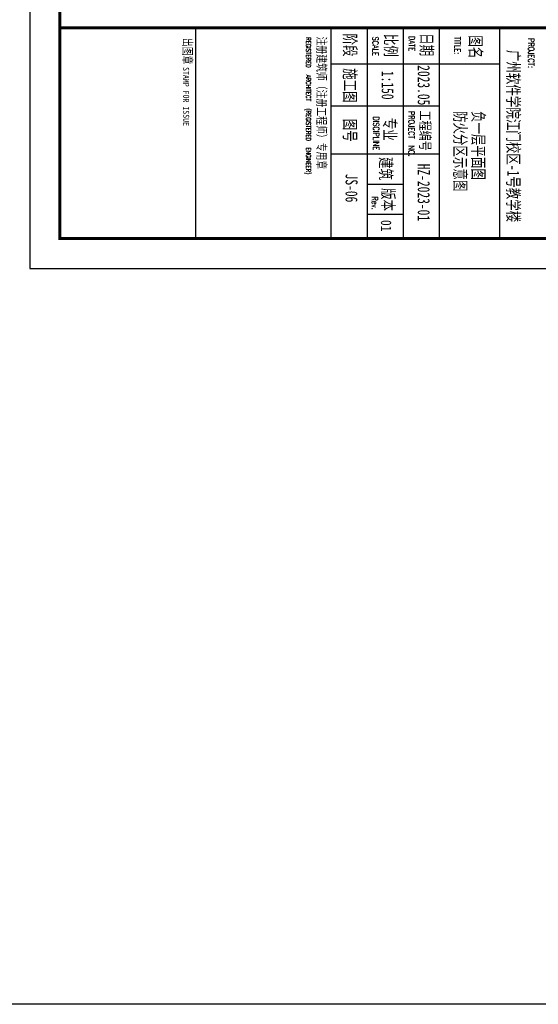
# Model space of a CAD drawing. Extents: x 1779708 to 7299578, y -1121471 to 88434.
# Tile 49 of 100: x 4173579 to 4199415, y -1121471 to -1072383. Entities that reach past the tile are written whole.
import ezdxf

# ---------------------------------------------------------------- set-up
doc = ezdxf.new("R2010")
doc.units = 0
doc.header["$LTSCALE"] = 1000
doc.header["$MEASUREMENT"] = 0
for name, color, linetype in [('PUB_TITLE', 4, 'CONTINUOUS'), ('修改', 6, 'CONTINUOUS'), ('通-图框－文字', 4, 'CONTINUOUS')]:
    doc.layers.add(name, color=color, linetype=linetype)
doc.styles.add('-宋体', font='simhei.ttf', dxfattribs={"width": 0.7})
doc.styles.add('dim_font', font='SIMPLEX.shx', dxfattribs={"width": 0.8})
doc.styles.add('仿宋', font='txt', dxfattribs={"width": 0.7})

# ---------------------------------------------------------------- blocks, each defined once
blk = doc.blocks.new('A$C36B43F05')
at = {"layer": 'PUB_TITLE'}
for p, q in [((8250, 12000), (8250, 1500)), ((16800, 12000), (16800, 1500)), ((18600, 12000), (18600, 1500)), ((20400, 12000), (20400, 1500)), ((20400, 12000), (20400, 1500)), ((20400, 12000), (20400, 1500)), ((20400, 12000), (20400, 1500)), ((23400, 12000), (23400, 1500))]:
    blk.add_line(p, q, dxfattribs=at)
blk.add_lwpolyline([(0, 0), (126150, 0), (126150, 178350), (0, 178350)], close=True, dxfattribs=at)
at = {"layer": 'PUB_TITLE', "const_width": 150}
blk.add_lwpolyline([(1500, 1500), (124650, 1500), (124650, 174600), (1500, 174600)], close=True, dxfattribs=at)
blk.add_lwpolyline([(124650, 12000), (1500, 12000)], dxfattribs=at)
at = {"layer": 'PUB_TITLE'}
for points in [[(15000, 12000), (15000, 1500)], [(20400, 12000), (20400, 1500)], [(23400, 10200), (15000, 10200)], [(20400, 8100), (15000, 8100)], [(20400, 5700), (15000, 5700)], [(18600, 4200), (16800, 4200)], [(18600, 2700), (16800, 2700)]]:
    blk.add_lwpolyline(points, dxfattribs=at)
at = {"layer": '通-图框－文字'}
for s, height, style, width, p in [('出图章', 450, '仿宋', 0.7, (7635, 11501)), ('注册建筑师（注册工程师）专用章', 450, '仿宋', 0.7, (14312, 11568)), ('阶段', 600, '仿宋', 0.7, (15653, 11718)), ('比例', 600, '仿宋', 0.7, (17685, 11703)), ('日期', 600, '仿宋', 0.7, (19469, 11736)), ('图名', 600, '仿宋', 0.7, (21913, 11628)), ('广州软件学院江门校区-1号教学楼', 600, '仿宋', 0.7, (23791, 10903)), ('STAMP FOR ISSUE', 300, '-宋体', 0.8, (7635, 10048)), ('施工图', 600, '仿宋', 0.7, (15653, 9995)), ('2023.05', 600, '仿宋', 0.7, (19329, 10141)), ('1:150', 600, '仿宋', 0.7, (17529, 9856)), ('图号', 600, '仿宋', 0.7, (15653, 7469)), ('专业', 600, '仿宋', 0.7, (17639, 7517)), ('工程编号', 525, '仿宋', 0.7, (19437, 7879)), ('建筑', 600, '仿宋', 0.7, (17437, 5563)), ('HZ-2023-01', 600, '仿宋', 0.7, (19329, 5227)), ('版本', 600, '仿宋', 0.7, (17555, 4013)), ('01', 525, '-宋体', 0.8, (17490, 2425))]:
    blk.add_text(s, height=height, rotation=270, dxfattribs=dict(at, style=style, width=width)).set_placement(p)
at = {"layer": '通-图框－文字', "color": 4, "style": 'dim_font', "width": 0.65}
for s, height, p in [('REGISTERED', 240, (13759, 11534)), ('SCALE', 300, (17070, 11569)), ('DATE', 300, (18884, 11598)), ('TITLE:', 300, (21152, 11563)), ('PROJECT:', 300, (24828, 11493)), ('ARCHITECT', 240, (13759, 9671)), ('(REGISTERED', 240, (13759, 7989)), ('DISCIPLINE', 300, (17106, 7587)), ('PROJECT  NO.', 300, (18866, 7857)), ('ENGINEER)', 240, (13759, 6041)), ('Rev.', 300, (17044, 3601))]:
    blk.add_text(s, height=height, rotation=270, dxfattribs=at).set_placement(p)

msp = doc.modelspace()

# ---------------------------------------------------------------- linework, layer by layer
at = {"layer": '修改'}
msp.add_lwpolyline([(4146704.9, -854882.1), (4961941.8, -854882.1), (4961941.8, -1121471.1), (4146704.9, -1121471.1)], close=True, dxfattribs=at)

# ---------------------------------------------------------------- block references
msp.add_blockref('A$C36B43F05', (4174084.8, -1084792.1), dxfattribs=at)

# ---------------------------------------------------------------- texts
at = {"layer": '通-图框－文字', "style": '仿宋', "width": 0.7}
for s, p in [('防火分区示意图', (4195231.2, -1076934.3)), ('负一层平面图', (4196135.1, -1076934.3)), ('JS-06', (4189814.1, -1080059.5))]:
    msp.add_text(s, height=600, rotation=270, dxfattribs=at).set_placement(p)

doc.saveas('drawing.dxf')
